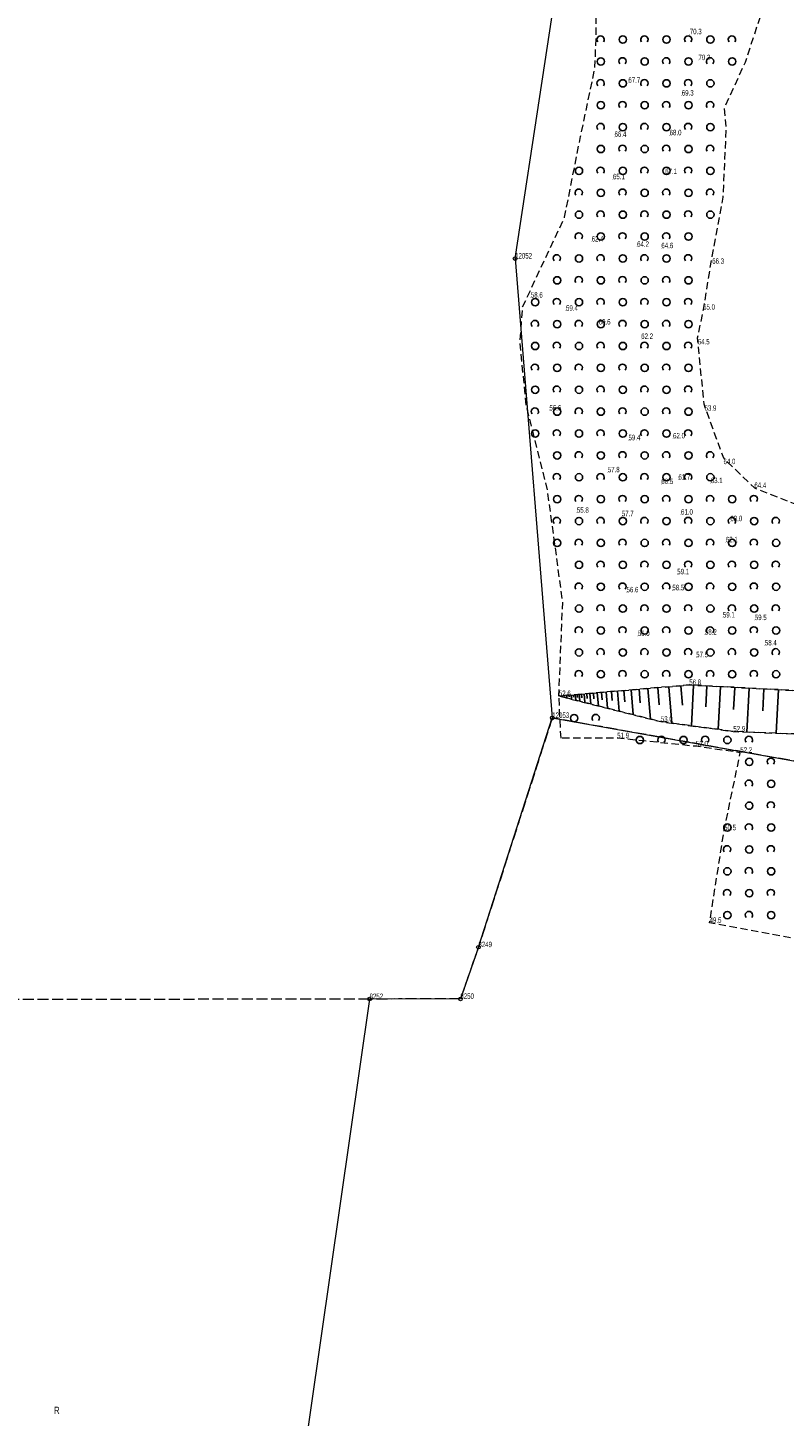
# Model space of a CAD drawing. Header units: metres. Extents: x 6524698 to 6533081, y 5883213 to 5896811.
# Tile 9 of 131: x 6528829 to 6528933, y 5886589 to 5886779. Entities that reach past the tile are written whole.
import ezdxf

# ---------------------------------------------------------------- set-up
doc = ezdxf.new("R2010")
doc.units = ezdxf.units.M
for name, pattern in [('mapa zasadnicza$0$1.0_0.5', [1.5, 1, -0.5]), ('mapa zasadnicza$0$219-500', [0]), ('mapa zasadnicza$0$egkk-500', [2, 1.5, -0.5]), ('mapa zasadnicza$0$egug-500', [1, 0.5, -0.5])]:
    doc.linetypes.add(name, pattern=pattern)
for name, color, linetype in [('mapa zasadnicza$0$000 Inne (niezydentyfikowane)', 7, 'Continuous'), ('mapa zasadnicza$0$202-punkt graniczny', 7, 'Continuous'), ('mapa zasadnicza$0$202-punkt graniczny-Atr103', 7, 'Continuous'), ('mapa zasadnicza$0$210-oznaczenie konturu użytku gruntowego', 7, 'Continuous'), ('mapa zasadnicza$0$217-kontur klasyfikacyjny', 7, 'Continuous'), ('mapa zasadnicza$0$218-kontur użytku gruntowego', 7, 'Continuous'), ('mapa zasadnicza$0$219-działka ewidencyjna', 7, 'Continuous'), ('mapa zasadnicza$0$pikieta naturalna', 7, 'Continuous'), ('mapa zasadnicza$0$pikieta naturalna-Atr2', 7, 'Continuous'), ('mapa zasadnicza$0$skarpa nieumocniona', 7, 'Continuous'), ('mapa zasadnicza$0$zadrzewienie  zakrzewienie', 7, 'Continuous')]:
    doc.layers.add(name, color=color, linetype=linetype)
doc.styles.add('mapa zasadnicza$0$STANDARD', font='Working1250', dxfattribs={"width": 0.75})

# ---------------------------------------------------------------- blocks, each defined once
blk = doc.blocks.new('mapa zasadnicza$0$202')
at = {"color": 0, "linetype": 'Continuous', "lineweight": 0}
blk.add_circle((0, 0), 0.25, dxfattribs=at)
blk = doc.blocks.new('mapa zasadnicza$0$PW01')
at = {"linetype": 'Continuous', "lineweight": 13}
h = blk.add_hatch(color=0, dxfattribs=at)
edge = h.paths.add_edge_path()
edge.add_arc((0, 0), 0.045, 0, 360)
blk = doc.blocks.new('mapa zasadnicza$0$OTZK1')
at = {"color": 0, "linetype": 'Continuous'}
blk.add_circle((0, 0), 0.5, dxfattribs=at)
blk = doc.blocks.new('mapa zasadnicza$0$OTZK2')
at = {"color": 0, "linetype": 'Continuous'}
blk.add_arc((0, 0), 0.5, 318.85, 221.162, dxfattribs=at)

msp = doc.modelspace()

# ---------------------------------------------------------------- linework, layer by layer
at = {"layer": 'mapa zasadnicza$0$000 Inne (niezydentyfikowane)', "color": 7, "linetype": 'Continuous', "lineweight": 25, "flags": 128}
for points in [[(6528902.67, 5886687.48), (6528902.68, 5886687.31)], [(6528902.96, 5886687.51), (6528902.97, 5886687.37)], [(6528903.25, 5886687.53), (6528903.28, 5886687.16)], [(6528903.54, 5886687.56), (6528903.56, 5886687.32)], [(6528903.84, 5886687.58), (6528903.88, 5886687.01)], [(6528904.13, 5886687.61), (6528904.16, 5886687.27)], [(6528904.42, 5886687.63), (6528904.49, 5886686.86)], [(6528904.69, 5886687.65), (6528904.72, 5886687.22)], [(6528904.97, 5886687.68), (6528905.05, 5886686.71)], [(6528905.28, 5886687.7), (6528905.33, 5886687.17)], [(6528905.63, 5886687.73), (6528905.73, 5886686.54)], [(6528906.01, 5886687.76), (6528906.06, 5886687.1)], [(6528906.43, 5886687.8), (6528906.56, 5886686.33)], [(6528906.91, 5886687.84), (6528906.98, 5886687.03)], [(6528907.43, 5886687.88), (6528907.59, 5886686.08)], [(6528908.02, 5886687.93), (6528908.1, 5886686.93)], [(6528908.66, 5886687.99), (6528908.85, 5886685.76)], [(6528909.39, 5886688.05), (6528909.49, 5886686.81)], [(6528910.19, 5886688.12), (6528910.42, 5886685.36)], [(6528911.07, 5886688.19), (6528911.2, 5886686.66)], [(6528912.06, 5886688.28), (6528912.35, 5886684.88)], [(6528913.16, 5886688.37), (6528913.32, 5886686.48)], [(6528914.38, 5886688.47), (6528914.73, 5886684.27)], [(6528915.73, 5886688.59), (6528915.93, 5886686.25)], [(6528917.24, 5886688.71), (6528917.66, 5886683.72)], [(6528918.86, 5886688.85), (6528919.09, 5886686.17)], [(6528920.61, 5886688.92), (6528920.32, 5886683.36)], [(6528922.44, 5886688.82), (6528922.29, 5886685.97)], [(6528924.32, 5886688.73), (6528924.01, 5886682.86)], [(6528926.26, 5886688.62), (6528926.1, 5886685.61)], [(6528928.25, 5886688.52), (6528927.94, 5886682.5)], [(6528930.25, 5886688.41), (6528930.1, 5886685.42)], [(6528932.25, 5886688.31), (6528931.94, 5886682.34)]]:
    msp.add_lwpolyline(points, dxfattribs=at)
at = {"layer": 'mapa zasadnicza$0$217-kontur klasyfikacyjny', "color": 92, "linetype": 'mapa zasadnicza$0$egkk-500', "lineweight": 18, "flags": 128}
for points in [[(6528901.26, 5886684.43), (6528891.14, 5886653.01)], [(6528937.74, 5886677.93), (6528901.26, 5886684.43)], [(6528891.14, 5886653.01), (6528888.67, 5886645.92)], [(6528876.22, 5886645.9), (6528783.43, 5886645.74)], [(6528888.67, 5886645.92), (6528876.22, 5886645.9)]]:
    msp.add_lwpolyline(points, dxfattribs=at)
at = {"layer": 'mapa zasadnicza$0$218-kontur użytku gruntowego', "color": 3, "linetype": 'mapa zasadnicza$0$egug-500', "lineweight": 18, "flags": 128}
for points in [[(6528901.26, 5886684.43), (6528891.14, 5886653.01)], [(6528937.74, 5886677.93), (6528901.26, 5886684.43)], [(6528891.14, 5886653.01), (6528888.67, 5886645.92)], [(6528876.22, 5886645.9), (6528783.43, 5886645.74)], [(6528888.67, 5886645.92), (6528876.22, 5886645.9)]]:
    msp.add_lwpolyline(points, dxfattribs=at)
at = {"layer": 'mapa zasadnicza$0$219-działka ewidencyjna', "color": 7, "linetype": 'mapa zasadnicza$0$219-500', "lineweight": 18, "flags": 128}
for points in [[(6528896.17, 5886747.4), (6528903.59, 5886796.09)], [(6528896.17, 5886747.4), (6528901.26, 5886684.43)], [(6528891.14, 5886653.01), (6528901.26, 5886684.43)], [(6528901.26, 5886684.43), (6529027.16, 5886662)], [(6528891.14, 5886653.01), (6528888.67, 5886645.92)], [(6528876.22, 5886645.9), (6528865.49, 5886571.08)], [(6528888.67, 5886645.92), (6528876.22, 5886645.9)]]:
    msp.add_lwpolyline(points, dxfattribs=at)
at = {"layer": 'mapa zasadnicza$0$skarpa nieumocniona', "color": 7, "linetype": 'mapa zasadnicza$0$1.0_0.5', "lineweight": 18, "flags": 128}
msp.add_lwpolyline([(6529029.14, 5886683.6), (6529027.59, 5886673.06), (6529027.49, 5886667.24), (6529024.88, 5886664.95), (6529022.86, 5886662.55), (6529016.21, 5886664.07), (6529012.44, 5886664.39), (6529009.94, 5886667.32), (6528991.06, 5886671.71), (6528983.5, 5886673.25), (6528970.65, 5886675.04), (6528959.64, 5886677.86), (6528943.87, 5886681.13), (6528934.5, 5886682.23), (6528926.07, 5886682.58), (6528916.14, 5886683.92), (6528902.17, 5886687.44), (6528920.04, 5886688.95), (6528935.1, 5886688.16), (6528939.84, 5886686.97), (6528962.54, 5886681.79), (6528975.32, 5886679.12), (6528982.4, 5886677.32), (6528990.96, 5886675.07), (6529007.16, 5886672.21), (6529012.5, 5886670.65), (6529014.91, 5886668.5), (6529019.54, 5886667.33), (6529024.04, 5886668.47), (6529025.72, 5886673.74)], close=True, dxfattribs=at)
msp.add_lwpolyline([(6529029.14, 5886683.6), (6529027.59, 5886673.06), (6529027.49, 5886667.24), (6529024.88, 5886664.95), (6529022.86, 5886662.55), (6529016.21, 5886664.07), (6529012.44, 5886664.39), (6529009.94, 5886667.32), (6528991.06, 5886671.71), (6528983.5, 5886673.25), (6528970.65, 5886675.04), (6528959.64, 5886677.86), (6528943.87, 5886681.13), (6528934.5, 5886682.23), (6528926.07, 5886682.58), (6528916.14, 5886683.92), (6528902.17, 5886687.44), (6528920.04, 5886688.95), (6528935.1, 5886688.16), (6528939.84, 5886686.97), (6528962.54, 5886681.79), (6528975.32, 5886679.12), (6528982.4, 5886677.32), (6528990.96, 5886675.07), (6529007.16, 5886672.21), (6529012.5, 5886670.65), (6529014.91, 5886668.5), (6529019.54, 5886667.33), (6529024.04, 5886668.47), (6529025.72, 5886673.74)], close=True, dxfattribs=at)
at = {"layer": 'mapa zasadnicza$0$zadrzewienie  zakrzewienie', "color": 7, "linetype": 'mapa zasadnicza$0$1.0_0.5', "lineweight": 18, "flags": 128}
for points in [[(6528953.71, 5886788.26), (6528947.86, 5886785.18), (6528941.55, 5886783.36), (6528934.01, 5886782.28), (6528929.82, 5886780.75), (6528927.68, 5886774.29), (6528924.8, 5886767.95), (6528925.08, 5886765.22), (6528924.63, 5886755.81), (6528923.13, 5886747.7), (6528921.93, 5886740.39), (6528921.14, 5886736.48), (6528922.02, 5886727.47), (6528924.71, 5886720.07), (6528928.96, 5886715.96), (6528934.42, 5886713.83), (6528938.71, 5886712.64), (6528946.6, 5886711.87), (6528947.93, 5886713.77), (6528949.4, 5886725.29), (6528951.27, 5886737.17), (6528953.31, 5886745.53), (6528955.63, 5886753.96), (6528955.77, 5886754.42), (6528958.87, 5886765.04), (6528962.39, 5886774.29), (6528965.19, 5886773.49), (6528972.25, 5886771.79), (6528982.72, 5886770.07), (6529001.77, 5886768.48), (6529017.43, 5886767.49), (6529027.94, 5886766.79), (6529040.28, 5886766.18), (6529050.63, 5886766.08), (6529055.19, 5886766.72), (6529056.34, 5886766.9), (6529040.14, 5886712.57), (6529035.54, 5886695.36), (6529032.28, 5886684.97), (6529029.14, 5886683.6), (6529025.72, 5886673.74), (6529024.04, 5886668.47), (6529019.54, 5886667.33), (6529014.91, 5886668.5), (6529012.5, 5886670.65), (6529007.16, 5886672.21), (6528990.96, 5886675.07), (6528982.4, 5886677.32), (6528975.32, 5886679.12), (6528962.54, 5886681.79), (6528939.84, 5886686.97), (6528935.1, 5886688.16), (6528920.04, 5886688.95), (6528902.17, 5886687.44), (6528902.69, 5886700.38), (6528900.6, 5886715.72), (6528897.72, 5886727.15), (6528896.84, 5886735.83), (6528897.2, 5886740.76), (6528902.96, 5886753.08), (6528905.14, 5886764.14), (6528907.1, 5886773.46), (6528907.3, 5886778.48), (6528907.28, 5886783.39), (6528906.89, 5886788.36), (6528907.82, 5886792.94), (6528909.16, 5886797.88), (6528917.1, 5886800.94), (6528919.52, 5886801.7), (6528927.04, 5886802.8), (6528932.97, 5886804.99), (6528937.35, 5886808.47), (6528940.48, 5886816.6), (6528943.75, 5886822.38), (6528943.36, 5886828.16), (6528943.3, 5886838.04), (6528945.8, 5886837.25), (6528949.25, 5886834.15), (6528954.84, 5886825.96), (6528955.94, 5886820.2), (6528955.26, 5886812.17), (6528952.76, 5886806.09), (6528951.85, 5886799.75), (6528952.19, 5886795.76), (6528953.13, 5886791.04)], [(6528902.46, 5886681.64), (6528902.17, 5886687.44), (6528916.14, 5886683.92), (6528926.07, 5886682.58), (6528934.5, 5886682.23), (6528943.87, 5886681.13), (6528959.64, 5886677.86), (6528970.65, 5886675.04), (6528983.5, 5886673.25), (6528983.68, 5886657.6), (6528944.4, 5886652.32), (6528922.82, 5886656.35), (6528924.82, 5886669.04), (6528927.03, 5886679.67), (6528920.95, 5886680.54), (6528910.16, 5886681.65)]]:
    msp.add_lwpolyline(points, close=True, dxfattribs=at)

# ---------------------------------------------------------------- block references
at = {"layer": 'mapa zasadnicza$0$202-punkt graniczny', "color": 7, "linetype": 'Continuous', "lineweight": 18}
for p in [(6528896.17, 5886747.4), (6528901.26, 5886684.43), (6528891.14, 5886653.01), (6528876.22, 5886645.9), (6528888.67, 5886645.92)]:
    msp.add_blockref('mapa zasadnicza$0$202', p, dxfattribs=at)
at = {"layer": 'mapa zasadnicza$0$pikieta naturalna', "color": 7, "linetype": 'Continuous', "lineweight": 13}
for p in [(6528920.11, 5886778.15), (6528921.3, 5886774.6), (6528911.69, 5886771.49), (6528919.01, 5886769.74), (6528909.79, 5886764.08), (6528917.34, 5886764.3), (6528909.58, 5886758.27), (6528916.74, 5886758.99), (6528906.66, 5886749.73), (6528912.89, 5886749.01), (6528916.21, 5886748.82), (6528923.13, 5886747.7), (6528898.33, 5886742.04), (6528903.15, 5886740.25), (6528921.93, 5886740.39), (6528907.62, 5886738.36), (6528913.45, 5886736.38), (6528921.14, 5886736.48), (6528922.02, 5886727.47), (6528900.87, 5886726.57), (6528911.71, 5886722.49), (6528917.82, 5886722.75), (6528924.71, 5886720.07), (6528908.87, 5886718.1), (6528916.2, 5886716.49), (6528918.55, 5886717.08), (6528922.98, 5886716.62), (6528928.96, 5886715.96), (6528904.64, 5886712.56), (6528910.79, 5886712.07), (6528918.91, 5886712.3), (6528925.67, 5886711.4), (6528925.05, 5886708.51), (6528918.39, 5886704.12), (6528911.44, 5886701.65), (6528917.72, 5886701.93), (6528924.65, 5886698.2), (6528929.02, 5886697.84), (6528912.98, 5886695.66), (6528922.18, 5886695.84), (6528930.4, 5886694.37), (6528920.99, 5886692.75), (6528902.17, 5886687.44), (6528920.04, 5886688.95), (6528916.14, 5886683.92), (6528910.16, 5886681.65), (6528926.07, 5886682.58), (6528920.95, 5886680.54), (6528927.03, 5886679.67), (6528924.82, 5886669.04), (6528922.82, 5886656.35)]:
    msp.add_blockref('mapa zasadnicza$0$PW01', p, dxfattribs=at)
at = {"layer": 'mapa zasadnicza$0$zadrzewienie  zakrzewienie', "color": 7, "linetype": 'Continuous', "lineweight": 18}
for name, p in [('mapa zasadnicza$0$OTZK2', (6528907.884, 5886777.427)), ('mapa zasadnicza$0$OTZK1', (6528910.926, 5886777.416)), ('mapa zasadnicza$0$OTZK2', (6528913.884, 5886777.427)), ('mapa zasadnicza$0$OTZK1', (6528916.926, 5886777.416)), ('mapa zasadnicza$0$OTZK2', (6528919.884, 5886777.427)), ('mapa zasadnicza$0$OTZK1', (6528922.926, 5886777.416)), ('mapa zasadnicza$0$OTZK2', (6528925.884, 5886777.427)), ('mapa zasadnicza$0$OTZK1', (6528907.926, 5886774.416)), ('mapa zasadnicza$0$OTZK2', (6528910.884, 5886774.427)), ('mapa zasadnicza$0$OTZK1', (6528913.926, 5886774.416)), ('mapa zasadnicza$0$OTZK2', (6528916.884, 5886774.427)), ('mapa zasadnicza$0$OTZK1', (6528919.926, 5886774.416)), ('mapa zasadnicza$0$OTZK2', (6528922.884, 5886774.427)), ('mapa zasadnicza$0$OTZK1', (6528925.926, 5886774.416)), ('mapa zasadnicza$0$OTZK2', (6528907.884, 5886771.427)), ('mapa zasadnicza$0$OTZK1', (6528910.926, 5886771.416)), ('mapa zasadnicza$0$OTZK2', (6528913.884, 5886771.427)), ('mapa zasadnicza$0$OTZK1', (6528916.926, 5886771.416)), ('mapa zasadnicza$0$OTZK2', (6528919.884, 5886771.427)), ('mapa zasadnicza$0$OTZK1', (6528922.926, 5886771.416)), ('mapa zasadnicza$0$OTZK1', (6528907.926, 5886768.416)), ('mapa zasadnicza$0$OTZK2', (6528910.884, 5886768.427)), ('mapa zasadnicza$0$OTZK1', (6528913.926, 5886768.416)), ('mapa zasadnicza$0$OTZK2', (6528916.884, 5886768.427)), ('mapa zasadnicza$0$OTZK1', (6528919.926, 5886768.416)), ('mapa zasadnicza$0$OTZK2', (6528922.884, 5886768.427)), ('mapa zasadnicza$0$OTZK2', (6528907.884, 5886765.427)), ('mapa zasadnicza$0$OTZK1', (6528910.926, 5886765.416)), ('mapa zasadnicza$0$OTZK2', (6528913.884, 5886765.427)), ('mapa zasadnicza$0$OTZK1', (6528916.926, 5886765.416)), ('mapa zasadnicza$0$OTZK2', (6528919.884, 5886765.427)), ('mapa zasadnicza$0$OTZK1', (6528922.926, 5886765.416)), ('mapa zasadnicza$0$OTZK1', (6528907.926, 5886762.416)), ('mapa zasadnicza$0$OTZK2', (6528910.884, 5886762.427)), ('mapa zasadnicza$0$OTZK1', (6528913.926, 5886762.416)), ('mapa zasadnicza$0$OTZK2', (6528916.884, 5886762.427)), ('mapa zasadnicza$0$OTZK1', (6528919.926, 5886762.416)), ('mapa zasadnicza$0$OTZK2', (6528922.884, 5886762.427)), ('mapa zasadnicza$0$OTZK1', (6528904.926, 5886759.416)), ('mapa zasadnicza$0$OTZK2', (6528907.884, 5886759.427)), ('mapa zasadnicza$0$OTZK1', (6528910.926, 5886759.416)), ('mapa zasadnicza$0$OTZK2', (6528913.884, 5886759.427)), ('mapa zasadnicza$0$OTZK1', (6528916.926, 5886759.416)), ('mapa zasadnicza$0$OTZK2', (6528919.884, 5886759.427)), ('mapa zasadnicza$0$OTZK1', (6528922.926, 5886759.416)), ('mapa zasadnicza$0$OTZK2', (6528904.884, 5886756.427)), ('mapa zasadnicza$0$OTZK1', (6528907.926, 5886756.416)), ('mapa zasadnicza$0$OTZK2', (6528910.884, 5886756.427)), ('mapa zasadnicza$0$OTZK1', (6528913.926, 5886756.416)), ('mapa zasadnicza$0$OTZK2', (6528916.884, 5886756.427)), ('mapa zasadnicza$0$OTZK1', (6528919.926, 5886756.416)), ('mapa zasadnicza$0$OTZK2', (6528922.884, 5886756.427)), ('mapa zasadnicza$0$OTZK1', (6528904.926, 5886753.416)), ('mapa zasadnicza$0$OTZK2', (6528907.884, 5886753.427)), ('mapa zasadnicza$0$OTZK1', (6528910.926, 5886753.416)), ('mapa zasadnicza$0$OTZK2', (6528913.884, 5886753.427)), ('mapa zasadnicza$0$OTZK1', (6528916.926, 5886753.416)), ('mapa zasadnicza$0$OTZK2', (6528919.884, 5886753.427)), ('mapa zasadnicza$0$OTZK1', (6528922.926, 5886753.416)), ('mapa zasadnicza$0$OTZK2', (6528904.884, 5886750.427)), ('mapa zasadnicza$0$OTZK1', (6528907.926, 5886750.416)), ('mapa zasadnicza$0$OTZK2', (6528910.884, 5886750.427)), ('mapa zasadnicza$0$OTZK1', (6528913.926, 5886750.416)), ('mapa zasadnicza$0$OTZK2', (6528916.884, 5886750.427)), ('mapa zasadnicza$0$OTZK1', (6528919.926, 5886750.416)), ('mapa zasadnicza$0$OTZK2', (6528901.884, 5886747.427)), ('mapa zasadnicza$0$OTZK1', (6528904.926, 5886747.416)), ('mapa zasadnicza$0$OTZK2', (6528907.884, 5886747.427)), ('mapa zasadnicza$0$OTZK1', (6528910.926, 5886747.416)), ('mapa zasadnicza$0$OTZK2', (6528913.884, 5886747.427)), ('mapa zasadnicza$0$OTZK1', (6528916.926, 5886747.416)), ('mapa zasadnicza$0$OTZK2', (6528919.884, 5886747.427)), ('mapa zasadnicza$0$OTZK1', (6528901.926, 5886744.416)), ('mapa zasadnicza$0$OTZK2', (6528904.884, 5886744.427)), ('mapa zasadnicza$0$OTZK1', (6528907.926, 5886744.416)), ('mapa zasadnicza$0$OTZK2', (6528910.884, 5886744.427)), ('mapa zasadnicza$0$OTZK1', (6528913.926, 5886744.416)), ('mapa zasadnicza$0$OTZK2', (6528916.884, 5886744.427)), ('mapa zasadnicza$0$OTZK1', (6528919.926, 5886744.416)), ('mapa zasadnicza$0$OTZK1', (6528898.926, 5886741.416)), ('mapa zasadnicza$0$OTZK2', (6528901.884, 5886741.427)), ('mapa zasadnicza$0$OTZK1', (6528904.926, 5886741.416)), ('mapa zasadnicza$0$OTZK2', (6528907.884, 5886741.427)), ('mapa zasadnicza$0$OTZK1', (6528910.926, 5886741.416)), ('mapa zasadnicza$0$OTZK2', (6528913.884, 5886741.427)), ('mapa zasadnicza$0$OTZK1', (6528916.926, 5886741.416)), ('mapa zasadnicza$0$OTZK2', (6528919.884, 5886741.427)), ('mapa zasadnicza$0$OTZK2', (6528898.884, 5886738.427)), ('mapa zasadnicza$0$OTZK1', (6528901.926, 5886738.416)), ('mapa zasadnicza$0$OTZK2', (6528904.884, 5886738.427)), ('mapa zasadnicza$0$OTZK1', (6528907.926, 5886738.416)), ('mapa zasadnicza$0$OTZK2', (6528910.884, 5886738.427)), ('mapa zasadnicza$0$OTZK1', (6528913.926, 5886738.416)), ('mapa zasadnicza$0$OTZK2', (6528916.884, 5886738.427)), ('mapa zasadnicza$0$OTZK1', (6528919.926, 5886738.416)), ('mapa zasadnicza$0$OTZK1', (6528898.926, 5886735.416)), ('mapa zasadnicza$0$OTZK2', (6528901.884, 5886735.427)), ('mapa zasadnicza$0$OTZK1', (6528904.926, 5886735.416)), ('mapa zasadnicza$0$OTZK2', (6528907.884, 5886735.427)), ('mapa zasadnicza$0$OTZK1', (6528910.926, 5886735.416)), ('mapa zasadnicza$0$OTZK2', (6528913.884, 5886735.427)), ('mapa zasadnicza$0$OTZK1', (6528916.926, 5886735.416)), ('mapa zasadnicza$0$OTZK2', (6528919.884, 5886735.427)), ('mapa zasadnicza$0$OTZK2', (6528898.884, 5886732.427)), ('mapa zasadnicza$0$OTZK2', (6528904.884, 5886732.427)), ('mapa zasadnicza$0$OTZK2', (6528910.884, 5886732.427)), ('mapa zasadnicza$0$OTZK2', (6528916.884, 5886732.427)), ('mapa zasadnicza$0$OTZK1', (6528901.926, 5886732.416)), ('mapa zasadnicza$0$OTZK1', (6528907.926, 5886732.416)), ('mapa zasadnicza$0$OTZK1', (6528913.926, 5886732.416)), ('mapa zasadnicza$0$OTZK1', (6528919.926, 5886732.416)), ('mapa zasadnicza$0$OTZK1', (6528898.926, 5886729.416)), ('mapa zasadnicza$0$OTZK2', (6528901.884, 5886729.427)), ('mapa zasadnicza$0$OTZK1', (6528904.926, 5886729.416)), ('mapa zasadnicza$0$OTZK2', (6528907.884, 5886729.427)), ('mapa zasadnicza$0$OTZK1', (6528910.926, 5886729.416)), ('mapa zasadnicza$0$OTZK2', (6528913.884, 5886729.427)), ('mapa zasadnicza$0$OTZK1', (6528916.926, 5886729.416)), ('mapa zasadnicza$0$OTZK2', (6528919.884, 5886729.427)), ('mapa zasadnicza$0$OTZK2', (6528898.884, 5886726.427)), ('mapa zasadnicza$0$OTZK1', (6528901.926, 5886726.416)), ('mapa zasadnicza$0$OTZK2', (6528904.884, 5886726.427)), ('mapa zasadnicza$0$OTZK1', (6528907.926, 5886726.416)), ('mapa zasadnicza$0$OTZK2', (6528910.884, 5886726.427)), ('mapa zasadnicza$0$OTZK1', (6528913.926, 5886726.416)), ('mapa zasadnicza$0$OTZK2', (6528916.884, 5886726.427)), ('mapa zasadnicza$0$OTZK1', (6528919.926, 5886726.416)), ('mapa zasadnicza$0$OTZK1', (6528898.926, 5886723.416)), ('mapa zasadnicza$0$OTZK2', (6528901.884, 5886723.427)), ('mapa zasadnicza$0$OTZK1', (6528904.926, 5886723.416)), ('mapa zasadnicza$0$OTZK2', (6528907.884, 5886723.427)), ('mapa zasadnicza$0$OTZK1', (6528910.926, 5886723.416)), ('mapa zasadnicza$0$OTZK2', (6528913.884, 5886723.427)), ('mapa zasadnicza$0$OTZK1', (6528916.926, 5886723.416)), ('mapa zasadnicza$0$OTZK2', (6528919.884, 5886723.427)), ('mapa zasadnicza$0$OTZK1', (6528901.926, 5886720.416)), ('mapa zasadnicza$0$OTZK2', (6528904.884, 5886720.427)), ('mapa zasadnicza$0$OTZK1', (6528907.926, 5886720.416)), ('mapa zasadnicza$0$OTZK2', (6528910.884, 5886720.427)), ('mapa zasadnicza$0$OTZK1', (6528913.926, 5886720.416)), ('mapa zasadnicza$0$OTZK2', (6528916.884, 5886720.427)), ('mapa zasadnicza$0$OTZK1', (6528919.926, 5886720.416)), ('mapa zasadnicza$0$OTZK2', (6528922.884, 5886720.427)), ('mapa zasadnicza$0$OTZK2', (6528901.884, 5886717.427)), ('mapa zasadnicza$0$OTZK1', (6528904.926, 5886717.416)), ('mapa zasadnicza$0$OTZK2', (6528907.884, 5886717.427)), ('mapa zasadnicza$0$OTZK1', (6528910.926, 5886717.416)), ('mapa zasadnicza$0$OTZK2', (6528913.884, 5886717.427)), ('mapa zasadnicza$0$OTZK1', (6528916.926, 5886717.416)), ('mapa zasadnicza$0$OTZK2', (6528919.884, 5886717.427)), ('mapa zasadnicza$0$OTZK1', (6528922.926, 5886717.416)), ('mapa zasadnicza$0$OTZK1', (6528901.926, 5886714.416)), ('mapa zasadnicza$0$OTZK2', (6528904.884, 5886714.427)), ('mapa zasadnicza$0$OTZK1', (6528907.926, 5886714.416)), ('mapa zasadnicza$0$OTZK2', (6528910.884, 5886714.427)), ('mapa zasadnicza$0$OTZK1', (6528913.926, 5886714.416)), ('mapa zasadnicza$0$OTZK2', (6528916.884, 5886714.427)), ('mapa zasadnicza$0$OTZK1', (6528919.926, 5886714.416)), ('mapa zasadnicza$0$OTZK2', (6528922.884, 5886714.427)), ('mapa zasadnicza$0$OTZK1', (6528925.926, 5886714.416)), ('mapa zasadnicza$0$OTZK2', (6528928.884, 5886714.427)), ('mapa zasadnicza$0$OTZK2', (6528901.884, 5886711.427)), ('mapa zasadnicza$0$OTZK1', (6528904.926, 5886711.416)), ('mapa zasadnicza$0$OTZK2', (6528907.884, 5886711.427)), ('mapa zasadnicza$0$OTZK1', (6528910.926, 5886711.416)), ('mapa zasadnicza$0$OTZK2', (6528913.884, 5886711.427)), ('mapa zasadnicza$0$OTZK1', (6528916.926, 5886711.416)), ('mapa zasadnicza$0$OTZK2', (6528919.884, 5886711.427)), ('mapa zasadnicza$0$OTZK1', (6528922.926, 5886711.416)), ('mapa zasadnicza$0$OTZK2', (6528925.884, 5886711.427)), ('mapa zasadnicza$0$OTZK1', (6528928.926, 5886711.416)), ('mapa zasadnicza$0$OTZK2', (6528931.884, 5886711.427)), ('mapa zasadnicza$0$OTZK1', (6528901.926, 5886708.416)), ('mapa zasadnicza$0$OTZK2', (6528904.884, 5886708.427)), ('mapa zasadnicza$0$OTZK1', (6528907.926, 5886708.416)), ('mapa zasadnicza$0$OTZK2', (6528910.884, 5886708.427)), ('mapa zasadnicza$0$OTZK1', (6528913.926, 5886708.416)), ('mapa zasadnicza$0$OTZK2', (6528916.884, 5886708.427)), ('mapa zasadnicza$0$OTZK1', (6528919.926, 5886708.416)), ('mapa zasadnicza$0$OTZK2', (6528922.884, 5886708.427)), ('mapa zasadnicza$0$OTZK1', (6528925.926, 5886708.416)), ('mapa zasadnicza$0$OTZK2', (6528928.884, 5886708.427)), ('mapa zasadnicza$0$OTZK1', (6528931.926, 5886708.416)), ('mapa zasadnicza$0$OTZK1', (6528904.926, 5886705.416)), ('mapa zasadnicza$0$OTZK2', (6528907.884, 5886705.427)), ('mapa zasadnicza$0$OTZK1', (6528910.926, 5886705.416)), ('mapa zasadnicza$0$OTZK2', (6528913.884, 5886705.427)), ('mapa zasadnicza$0$OTZK1', (6528916.926, 5886705.416)), ('mapa zasadnicza$0$OTZK2', (6528919.884, 5886705.427)), ('mapa zasadnicza$0$OTZK1', (6528922.926, 5886705.416)), ('mapa zasadnicza$0$OTZK2', (6528925.884, 5886705.427)), ('mapa zasadnicza$0$OTZK1', (6528928.926, 5886705.416)), ('mapa zasadnicza$0$OTZK2', (6528931.884, 5886705.427)), ('mapa zasadnicza$0$OTZK2', (6528904.884, 5886702.427)), ('mapa zasadnicza$0$OTZK1', (6528907.926, 5886702.416)), ('mapa zasadnicza$0$OTZK2', (6528910.884, 5886702.427)), ('mapa zasadnicza$0$OTZK1', (6528913.926, 5886702.416)), ('mapa zasadnicza$0$OTZK2', (6528916.884, 5886702.427)), ('mapa zasadnicza$0$OTZK1', (6528919.926, 5886702.416)), ('mapa zasadnicza$0$OTZK2', (6528922.884, 5886702.427)), ('mapa zasadnicza$0$OTZK1', (6528925.926, 5886702.416)), ('mapa zasadnicza$0$OTZK2', (6528928.884, 5886702.427)), ('mapa zasadnicza$0$OTZK1', (6528931.926, 5886702.416)), ('mapa zasadnicza$0$OTZK1', (6528904.926, 5886699.416)), ('mapa zasadnicza$0$OTZK2', (6528907.884, 5886699.427)), ('mapa zasadnicza$0$OTZK1', (6528910.926, 5886699.416)), ('mapa zasadnicza$0$OTZK2', (6528913.884, 5886699.427)), ('mapa zasadnicza$0$OTZK1', (6528916.926, 5886699.416)), ('mapa zasadnicza$0$OTZK2', (6528919.884, 5886699.427)), ('mapa zasadnicza$0$OTZK1', (6528922.926, 5886699.416)), ('mapa zasadnicza$0$OTZK2', (6528925.884, 5886699.427)), ('mapa zasadnicza$0$OTZK1', (6528928.926, 5886699.416)), ('mapa zasadnicza$0$OTZK2', (6528931.884, 5886699.427)), ('mapa zasadnicza$0$OTZK2', (6528904.884, 5886696.427)), ('mapa zasadnicza$0$OTZK1', (6528907.926, 5886696.416)), ('mapa zasadnicza$0$OTZK2', (6528910.884, 5886696.427)), ('mapa zasadnicza$0$OTZK1', (6528913.926, 5886696.416)), ('mapa zasadnicza$0$OTZK2', (6528916.884, 5886696.427)), ('mapa zasadnicza$0$OTZK1', (6528919.926, 5886696.416)), ('mapa zasadnicza$0$OTZK2', (6528922.884, 5886696.427)), ('mapa zasadnicza$0$OTZK1', (6528925.926, 5886696.416)), ('mapa zasadnicza$0$OTZK2', (6528928.884, 5886696.427)), ('mapa zasadnicza$0$OTZK1', (6528931.926, 5886696.416)), ('mapa zasadnicza$0$OTZK1', (6528904.926, 5886693.416)), ('mapa zasadnicza$0$OTZK2', (6528907.884, 5886693.427)), ('mapa zasadnicza$0$OTZK1', (6528910.926, 5886693.416)), ('mapa zasadnicza$0$OTZK2', (6528913.884, 5886693.427)), ('mapa zasadnicza$0$OTZK1', (6528916.926, 5886693.416)), ('mapa zasadnicza$0$OTZK2', (6528919.884, 5886693.427)), ('mapa zasadnicza$0$OTZK1', (6528922.926, 5886693.416)), ('mapa zasadnicza$0$OTZK2', (6528925.884, 5886693.427)), ('mapa zasadnicza$0$OTZK1', (6528928.926, 5886693.416)), ('mapa zasadnicza$0$OTZK2', (6528931.884, 5886693.427)), ('mapa zasadnicza$0$OTZK2', (6528904.884, 5886690.427)), ('mapa zasadnicza$0$OTZK1', (6528907.926, 5886690.416)), ('mapa zasadnicza$0$OTZK2', (6528910.884, 5886690.427)), ('mapa zasadnicza$0$OTZK1', (6528913.926, 5886690.416)), ('mapa zasadnicza$0$OTZK2', (6528916.884, 5886690.427)), ('mapa zasadnicza$0$OTZK1', (6528919.926, 5886690.416)), ('mapa zasadnicza$0$OTZK2', (6528922.884, 5886690.427)), ('mapa zasadnicza$0$OTZK1', (6528925.926, 5886690.416)), ('mapa zasadnicza$0$OTZK2', (6528928.884, 5886690.427)), ('mapa zasadnicza$0$OTZK1', (6528931.926, 5886690.416)), ('mapa zasadnicza$0$OTZK1', (6528904.256, 5886684.406)), ('mapa zasadnicza$0$OTZK2', (6528907.214, 5886684.417)), ('mapa zasadnicza$0$OTZK1', (6528913.256, 5886681.406)), ('mapa zasadnicza$0$OTZK2', (6528916.214, 5886681.417)), ('mapa zasadnicza$0$OTZK1', (6528919.256, 5886681.406)), ('mapa zasadnicza$0$OTZK2', (6528922.214, 5886681.417)), ('mapa zasadnicza$0$OTZK1', (6528925.256, 5886681.406)), ('mapa zasadnicza$0$OTZK2', (6528928.214, 5886681.417)), ('mapa zasadnicza$0$OTZK1', (6528928.256, 5886678.406)), ('mapa zasadnicza$0$OTZK2', (6528931.214, 5886678.417)), ('mapa zasadnicza$0$OTZK2', (6528928.214, 5886675.417)), ('mapa zasadnicza$0$OTZK1', (6528931.256, 5886675.406)), ('mapa zasadnicza$0$OTZK1', (6528928.256, 5886672.406)), ('mapa zasadnicza$0$OTZK2', (6528931.214, 5886672.417)), ('mapa zasadnicza$0$OTZK1', (6528925.256, 5886669.406)), ('mapa zasadnicza$0$OTZK2', (6528928.214, 5886669.417)), ('mapa zasadnicza$0$OTZK1', (6528931.256, 5886669.406)), ('mapa zasadnicza$0$OTZK2', (6528925.214, 5886666.417)), ('mapa zasadnicza$0$OTZK1', (6528928.256, 5886666.406)), ('mapa zasadnicza$0$OTZK2', (6528931.214, 5886666.417)), ('mapa zasadnicza$0$OTZK1', (6528925.256, 5886663.406)), ('mapa zasadnicza$0$OTZK2', (6528928.214, 5886663.417)), ('mapa zasadnicza$0$OTZK1', (6528931.256, 5886663.406)), ('mapa zasadnicza$0$OTZK2', (6528925.214, 5886660.417)), ('mapa zasadnicza$0$OTZK1', (6528928.256, 5886660.406)), ('mapa zasadnicza$0$OTZK2', (6528931.214, 5886660.417)), ('mapa zasadnicza$0$OTZK1', (6528925.256, 5886657.406)), ('mapa zasadnicza$0$OTZK2', (6528928.214, 5886657.417)), ('mapa zasadnicza$0$OTZK1', (6528931.256, 5886657.406))]:
    msp.add_blockref(name, p, dxfattribs=at)

# ---------------------------------------------------------------- texts
at = {"layer": 'mapa zasadnicza$0$202-punkt graniczny-Atr103', "color": 7, "style": 'mapa zasadnicza$0$STANDARD', "width": 0.667}
for s, p in [('12052', (6528896.17, 5886747.4)), ('12053', (6528901.26, 5886684.43)), ('8249', (6528891.14, 5886653.01)), ('8252', (6528876.22, 5886645.9)), ('8250', (6528888.67, 5886645.92))]:
    msp.add_text(s, height=0.75, dxfattribs=at).set_placement(p)
at = {"layer": 'mapa zasadnicza$0$210-oznaczenie konturu użytku gruntowego', "color": 3, "linetype": 'Continuous', "lineweight": 18, "style": 'mapa zasadnicza$0$STANDARD', "width": 0.79}
msp.add_text('R', height=1, dxfattribs=at).set_placement((6528832.99, 5886589.01))
at = {"layer": 'mapa zasadnicza$0$pikieta naturalna-Atr2', "color": 7, "style": 'mapa zasadnicza$0$STANDARD', "width": 0.667}
for s, p in [('70.3', (6528920.11, 5886778.15)), ('70.2', (6528921.3, 5886774.6)), ('67.7', (6528911.69, 5886771.49)), ('69.3', (6528919.01, 5886769.74)), ('66.4', (6528909.79, 5886764.08)), ('68.0', (6528917.34, 5886764.3)), ('67.1', (6528916.74, 5886758.99)), ('65.1', (6528909.58, 5886758.27)), ('62.4', (6528906.66, 5886749.73)), ('64.2', (6528912.89, 5886749.01)), ('64.6', (6528916.21, 5886748.82)), ('66.3', (6528923.18, 5886746.68)), ('58.6', (6528898.33, 5886742.04)), ('59.4', (6528903.15, 5886740.25)), ('65.0', (6528921.93, 5886740.39)), ('60.6', (6528907.62, 5886738.36)), ('62.2', (6528913.45, 5886736.38)), ('64.5', (6528921.2, 5886735.63)), ('56.6', (6528900.87, 5886726.57)), ('63.9', (6528922.13, 5886726.54)), ('62.0', (6528917.82, 5886722.75)), ('59.4', (6528911.71, 5886722.49)), ('64.0', (6528924.73, 5886719.22)), ('57.8', (6528908.87, 5886718.1)), ('61.7', (6528918.55, 5886717.08)), ('60.5', (6528916.2, 5886716.49)), ('63.1', (6528922.98, 5886716.62)), ('64.4', (6528928.96, 5886715.96)), ('55.8', (6528904.64, 5886712.56)), ('57.7', (6528910.79, 5886712.07)), ('61.0', (6528918.91, 5886712.3)), ('63.0', (6528925.67, 5886711.4)), ('62.1', (6528925.05, 5886708.51)), ('59.1', (6528918.39, 5886704.12)), ('58.5', (6528917.72, 5886701.93)), ('56.6', (6528911.44, 5886701.65)), ('59.1', (6528924.65, 5886698.2)), ('59.5', (6528929.02, 5886697.84)), ('56.0', (6528912.98, 5886695.66)), ('58.2', (6528922.18, 5886695.84)), ('58.4', (6528930.4, 5886694.37)), ('57.5', (6528920.99, 5886692.75)), ('56.8', (6528920.04, 5886688.95)), ('52.6', (6528902.17, 5886687.44)), ('53.0', (6528916.14, 5886683.92)), ('51.9', (6528910.16, 5886681.65)), ('52.9', (6528926.07, 5886682.58)), ('52.0', (6528920.95, 5886680.54)), ('52.2', (6528927.03, 5886679.67)), ('50.5', (6528924.82, 5886669.04)), ('49.5', (6528922.82, 5886656.35))]:
    msp.add_text(s, height=0.75, dxfattribs=at).set_placement(p)

doc.saveas('drawing.dxf')
